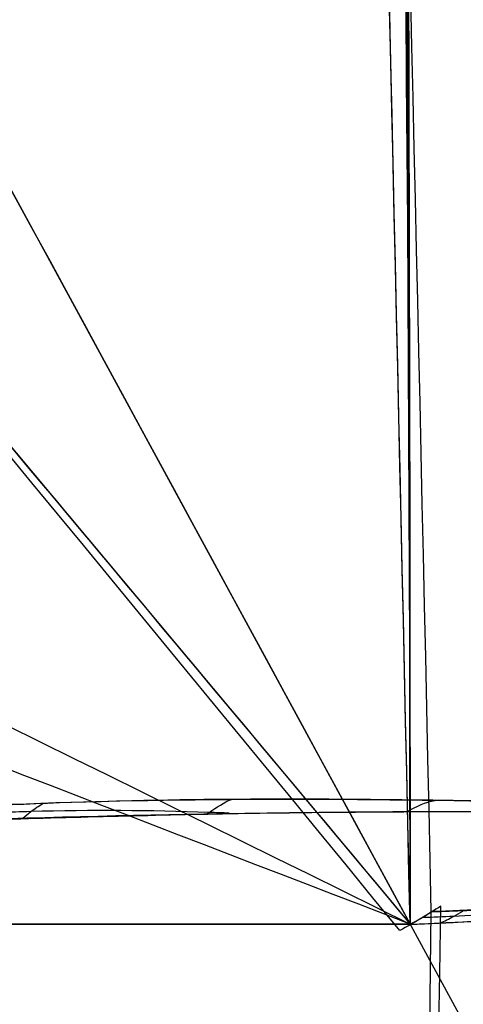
# Model space of a CAD drawing. Header units: millimetres. Extents: x -249 to 203, y -300 to 273.
# Tile 110 of 170: x 187.05 to 190.57, y 3.8 to 11.6. Entities that reach past the tile are written whole.
import ezdxf

# ---------------------------------------------------------------- set-up
doc = ezdxf.new("R2010")
doc.units = ezdxf.units.MM
doc.header["$MEASUREMENT"] = 0
for name, color, linetype in [('CORPO', 7, 'Continuous'), ('GAMBE', 7, 'Continuous'), ('PREDEFINITO', 7, 'Continuous')]:
    doc.layers.add(name, color=color, linetype=linetype)

msp = doc.modelspace()

# ---------------------------------------------------------------- linework, layer by layer
at = {"layer": 'CORPO'}
for points in [[(190.3134406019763, 4.529188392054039, 424.7175910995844), (189.9383122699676, 21.76694942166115, 426.4858439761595), (189.0472940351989, 55.65617395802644, 434.6214862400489), (187.3543300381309, 101.55249992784, 459.7405146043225), (185.4311895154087, 139.2223587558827, 496.016894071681), (184.0833117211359, 157.1235896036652, 525.9698384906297), (183.4177767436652, 163.9326092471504, 541.8309309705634)], [(190.1459248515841, 4.424978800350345, 425.6979373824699), (189.7721223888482, 21.57515895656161, 427.4571460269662), (188.8852402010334, 55.29223853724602, 435.5512672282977), (187.1995481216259, 100.9563755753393, 460.5430557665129), (185.2847785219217, 138.4350573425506, 496.6349962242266), (183.9429413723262, 156.2460417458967, 526.4366266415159), (183.280129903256, 163.020369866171, 542.2167711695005)], [(189.2756502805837, 156.4749156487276, 544.9503535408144), (189.8998829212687, 149.9762837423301, 529.8588044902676), (191.1690758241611, 132.9464732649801, 501.3769031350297), (192.9987763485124, 97.16995986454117, 466.8026126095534), (194.6296802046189, 53.59958919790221, 442.7466695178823), (195.5074736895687, 21.38904874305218, 434.8264393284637), (195.8801308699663, 5.020964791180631, 433.0381169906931)], [(190.1419648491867, 155.6095933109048, 545.3265922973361), (190.7611239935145, 149.1474983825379, 530.3239201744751), (192.0207499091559, 132.2201433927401, 502.0127517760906), (193.8395421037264, 96.6647195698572, 467.6353069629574), (195.4637280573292, 53.36544197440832, 443.7020917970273), (196.3406858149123, 21.34984585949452, 435.8064471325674), (196.7134841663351, 5.083484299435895, 434.0156634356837)], [(189.6068334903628, 151.8491632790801, 546.6323703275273), (190.210422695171, 145.5338098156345, 532.0254655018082), (191.4385447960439, 129.0207319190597, 504.4551769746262), (193.2114628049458, 94.3937672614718, 470.9481193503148), (194.7953264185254, 52.24468628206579, 447.5625910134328), (195.6525526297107, 21.0724522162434, 439.7832093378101), (196.0161053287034, 5.229412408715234, 437.9847864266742)], [(188.5228012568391, 151.1845583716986, 546.7873860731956), (189.1251293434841, 144.892369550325, 532.2526218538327), (190.3500011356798, 128.4453843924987, 504.813026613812), (192.1151636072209, 93.97507285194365, 471.4632394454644), (193.6893400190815, 52.02285515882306, 448.1778090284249), (194.5393741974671, 20.99879776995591, 440.4211433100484), (194.8990241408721, 5.226263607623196, 438.6220737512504)], [(89.55463178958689, 124.7431891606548, 422.8851611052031), (94.3446835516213, 119.0140389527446, 423.0191276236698), (103.9247870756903, 107.5557385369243, 423.2870606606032), (118.2949423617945, 90.36828791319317, 423.6889602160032), (132.6650976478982, 73.18083728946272, 424.0908597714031), (147.0352529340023, 55.9933866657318, 424.4927593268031), (161.405408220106, 38.80593604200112, 424.894658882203), (175.7755635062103, 21.61848541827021, 425.2965584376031), (185.3556670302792, 10.16018500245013, 425.5644914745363), (190.1457187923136, 4.431034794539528, 425.698457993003)], [(190.1219259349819, 5.321847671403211, 443.9794255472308), (190.1986725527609, 5.366724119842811, 443.5363605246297), (190.2696840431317, 5.395655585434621, 443.122031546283), (190.3408543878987, 5.410891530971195, 442.7116297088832)], [(186.8963738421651, -268.6738840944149, 463.1837836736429), (188.0505827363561, -177.6824342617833, 450.3669681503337), (189.2109884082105, -85.89887118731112, 437.4876799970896), (190.3134406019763, 4.529188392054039, 424.7175910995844)], [(190.3904271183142, 4.572766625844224, 425.1551268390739), (190.2837421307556, 4.505204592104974, 425.1813088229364), (190.1760283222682, 4.439707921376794, 425.2073658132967), (190.0649403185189, 4.379390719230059, 425.2333453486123)], [(190.3137155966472, 4.524149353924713, 424.7170909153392), (190.2579019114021, 4.488671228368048, 425.0438248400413), (190.2019527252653, 4.456379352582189, 425.3707268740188), (190.1456445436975, 4.431043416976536, 425.6983581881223)]]:
    msp.add_open_spline(points, degree=3, dxfattribs=at)
for points, knots in [([(190.1457187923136, 4.431034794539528, 425.698457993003), (189.9583265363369, 13.02866821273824, 426.5806604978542), (189.5466981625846, 30.14642303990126, 429.5121410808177), (188.829310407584, 55.05840908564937, 437.2917380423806), (188.0225638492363, 78.67363876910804, 448.3348604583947), (187.1470391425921, 100.4818525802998, 462.3369648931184), (186.2197439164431, 120.1261947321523, 479.0161652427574), (184.9363152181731, 143.0692464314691, 504.3699468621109), (183.9366173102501, 156.3107384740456, 526.5873411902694), (183.280129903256, 163.020369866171, 542.2167711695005)], [0, 0, 0, 0, 6.503798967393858, 13.00759793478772, 19.51139690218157, 26.01519586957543, 32.41647173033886, 38.81774759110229, 51.62029931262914, 51.62029931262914, 51.62029931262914, 51.62029931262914]), ([(186.6577132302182, 160.778908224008, 543.2749935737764), (186.9806650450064, 157.441766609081, 535.500479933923), (187.6315547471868, 149.7222244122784, 520.388339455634), (188.2804283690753, 140.0752980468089, 506.4171265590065), (188.922386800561, 129.5462957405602, 493.1499232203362), (189.5574774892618, 118.1346807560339, 480.5860815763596), (190.1680105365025, 105.1696349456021, 469.6344845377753), (190.7608680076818, 91.53386811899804, 459.5916618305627), (191.3360991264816, 77.22663658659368, 450.457102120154), (191.8658039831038, 61.84288020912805, 443.2826892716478), (192.3676512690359, 46.054111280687, 437.1600538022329), (192.8417215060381, 29.85958019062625, 432.0889952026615), (193.2540923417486, 13.12284529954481, 429.1941165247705), (193.4432709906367, 4.686256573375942, 428.3088400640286)], [488.6787318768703, 488.6787318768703, 488.6787318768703, 488.6787318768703, 512.8203639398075, 536.9619960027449, 536.9619960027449, 561.103628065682, 585.2452601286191, 585.2452601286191, 609.3868921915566, 633.5285242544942, 633.5285242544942, 657.6701563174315, 681.8117883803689, 681.8117883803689, 681.8117883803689, 681.8117883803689]), ([(188.2776756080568, 156.4130059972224, 544.9357334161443), (188.5897090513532, 153.1645858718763, 537.3918236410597), (189.2189620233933, 145.6597817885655, 522.7291560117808), (189.847228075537, 136.2945623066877, 509.170578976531), (190.4693215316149, 126.0769007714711, 496.290929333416), (191.0852450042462, 115.0067548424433, 484.090152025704), (191.6784349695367, 102.4348147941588, 473.4446193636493), (192.2550617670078, 89.21357227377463, 463.6754499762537), (192.8151279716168, 75.34296831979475, 454.7826043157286), (193.3324543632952, 60.42769047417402, 447.7805452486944), (193.8236019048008, 45.11710956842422, 441.7929401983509), (194.2885729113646, 29.41115871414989, 436.8197713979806), (194.6942513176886, 13.17856877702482, 433.9465385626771), (194.8805331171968, 4.996617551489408, 433.0526615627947)], [488.6787318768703, 488.6787318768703, 488.6787318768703, 488.6787318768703, 512.8203639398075, 536.9619960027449, 536.9619960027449, 561.103628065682, 585.2452601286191, 585.2452601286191, 609.3868921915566, 633.5285242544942, 633.5285242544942, 657.6701563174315, 681.8117883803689, 681.8117883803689, 681.8117883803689, 681.8117883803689]), ([(190.0042366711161, 154.697867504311, 545.7136155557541), (190.3123664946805, 151.4841418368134, 538.2525574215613), (190.9341751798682, 144.060821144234, 523.7508607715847), (191.5552080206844, 134.79935106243, 510.3408131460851), (192.1703017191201, 124.6958202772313, 497.6018860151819), (192.779619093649, 113.7493177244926, 485.5329429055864), (193.36705281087, 101.3183891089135, 475.000371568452), (193.938331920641, 88.24619624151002, 465.3339819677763), (194.4935262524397, 74.53146187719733, 456.5328360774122), (195.0068485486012, 59.7831831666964, 449.5995662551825), (195.4944717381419, 44.64403927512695, 443.6686906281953), (195.9565702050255, 29.11276037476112, 438.7397290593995), (196.3607315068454, 13.06142189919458, 435.885807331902), (196.5463517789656, 4.971809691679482, 434.9952529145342)], [488.6787318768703, 488.6787318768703, 488.6787318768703, 488.6787318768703, 512.8203639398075, 536.9619960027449, 536.9619960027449, 561.103628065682, 585.2452601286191, 585.2452601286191, 609.3868921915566, 633.5285242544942, 633.5285242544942, 657.6701563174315, 681.8117883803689, 681.8117883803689, 681.8117883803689, 681.8117883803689]), ([(189.7446465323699, 152.7603500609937, 546.2441098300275), (190.047877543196, 149.5853749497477, 538.9005824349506), (190.6593557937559, 142.2599619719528, 524.6275191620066), (191.2705135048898, 133.132929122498, 511.4253261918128), (191.8759506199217, 123.1795201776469, 498.880121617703), (192.4755053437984, 112.4006393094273, 486.9930342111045), (193.0533133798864, 100.1656103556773, 476.6114552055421), (193.6153043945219, 87.29971867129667, 467.0774693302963), (194.1614096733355, 73.80422083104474, 458.3920012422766), (194.6668532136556, 59.29235149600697, 451.5362228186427), (195.1474332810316, 44.39358155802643, 445.661850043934), (195.6029763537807, 29.10916622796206, 440.7693601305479), (196.0005203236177, 13.30927863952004, 437.9097262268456), (196.1830643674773, 5.344401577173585, 437.0055509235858)], [488.6787318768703, 488.6787318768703, 488.6787318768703, 488.6787318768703, 512.8203639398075, 536.9619960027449, 536.9619960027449, 561.103628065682, 585.2452601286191, 585.2452601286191, 609.3868921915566, 633.5285242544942, 633.5285242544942, 657.6701563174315, 681.8117883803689, 681.8117883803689, 681.8117883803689, 681.8117883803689]), ([(187.5756785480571, 151.4628511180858, 546.6276621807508), (187.8773426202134, 148.3109875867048, 539.347266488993), (188.4857186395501, 141.0400316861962, 525.1950245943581), (189.0931602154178, 131.9837774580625, 512.1030111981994), (189.694614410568, 122.1093394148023, 499.6627206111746), (190.2900581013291, 111.4169933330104, 487.8745312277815), (190.8635697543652, 99.28201151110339, 477.5783799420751), (191.42117034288, 86.52226121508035, 468.1222081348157), (191.9628491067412, 73.13815857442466, 459.5062987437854), (192.4636466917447, 58.74679926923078, 452.7030457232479), (192.9394910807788, 43.9725096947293, 446.872256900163), (193.3903813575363, 28.81572110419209, 442.0140674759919), (193.7836477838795, 13.14570522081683, 439.1696908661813), (193.9639537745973, 5.245314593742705, 438.2681239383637)], [488.6787318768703, 488.6787318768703, 488.6787318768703, 488.6787318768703, 512.8203639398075, 536.9619960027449, 536.9619960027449, 561.103628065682, 585.2452601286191, 585.2452601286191, 609.3868921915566, 633.5285242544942, 633.5285242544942, 657.6701563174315, 681.8117883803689, 681.8117883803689, 681.8117883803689, 681.8117883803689]), ([(184.7845201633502, 147.5466059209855, 547.7728926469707), (185.0795389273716, 144.4678190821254, 540.705362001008), (185.6740763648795, 137.3746793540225, 526.9628506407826), (186.2668806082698, 128.5561557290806, 514.2433838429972), (186.8533050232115, 118.9474656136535, 502.1545703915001), (187.4332493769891, 108.549264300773, 490.6973313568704), (187.9907329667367, 96.75665566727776, 480.6823438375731), (188.5322972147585, 84.35904487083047, 471.4781435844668), (189.057924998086, 71.35739151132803, 463.0854131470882), (189.5431195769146, 57.37973012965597, 456.4427193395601), (190.0038210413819, 43.02999803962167, 450.7387851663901), (190.4400062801, 28.30912326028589, 445.9739838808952), (190.8187192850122, 13.08185646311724, 443.1537229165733), (190.9917125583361, 5.400600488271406, 442.246282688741)], [488.6787318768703, 488.6787318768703, 488.6787318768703, 488.6787318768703, 512.8203639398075, 536.9619960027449, 536.9619960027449, 561.103628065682, 585.2452601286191, 585.2452601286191, 609.3868921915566, 633.5285242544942, 633.5285242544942, 657.6701563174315, 681.8117883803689, 681.8117883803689, 681.8117883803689, 681.8117883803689]), ([(190.0649403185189, 4.379390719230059, 425.2333453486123), (180.9417198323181, 15.51272946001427, 425.5800356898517), (174.2297868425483, 23.47762405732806, 425.3312514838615), (156.6168989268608, 44.52713336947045, 424.7160762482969), (148.2413020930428, 54.55165481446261, 424.5368020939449), (131.4913879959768, 74.58451705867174, 424.0765995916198), (123.1236466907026, 84.59756038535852, 423.7768498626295), (105.7529092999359, 105.3632283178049, 423.3990024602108), (98.53329891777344, 113.9716718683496, 423.2730048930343), (89.57973926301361, 124.7531671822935, 422.6855998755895)], [31.3275891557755, 31.3275891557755, 31.3275891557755, 31.3275891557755, 66.26625893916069, 66.26625893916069, 97.98967084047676, 97.98967084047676, 129.6847251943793, 129.6847251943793, 163.7356659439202, 163.7356659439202, 163.7356659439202, 163.7356659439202]), ([(186.9932110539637, 5.379364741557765, 443.584587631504), (188.2012672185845, 5.431166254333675, 443.8154611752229), (191.1680922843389, 5.424759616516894, 442.7308136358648), (193.4273675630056, 5.32163354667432, 439.707830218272), (193.9639537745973, 5.245314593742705, 438.2681239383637)], [-15.97067146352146, -15.97067146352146, -15.97067146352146, -15.97067146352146, -15.52862558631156, -15.08663120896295, -15.08663120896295, -15.08663120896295, -15.08663120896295]), ([(196.1837985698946, 5.26822584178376, 437.0121380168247), (195.6825642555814, 5.250607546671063, 436.9147288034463), (195.1576260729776, 5.2554277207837, 437.0335001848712), (194.5492648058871, 5.261272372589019, 437.4287345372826), (194.3933610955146, 5.262749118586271, 437.5690542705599), (194.0702445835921, 5.267577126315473, 437.9774406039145), (193.9780446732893, 5.272879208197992, 438.246532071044), (193.4702977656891, 5.296575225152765, 439.4714082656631), (192.9242580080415, 5.340068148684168, 440.2835758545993), (191.5610865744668, 5.390270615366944, 441.8279754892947), (190.8252627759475, 5.406667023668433, 442.4693988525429), (189.0741848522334, 5.424417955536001, 443.421797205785), (187.9878631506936, 5.422248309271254, 443.7746404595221), (186.9935215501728, 5.374547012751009, 443.5841732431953)], [11.08947798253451, 11.08947798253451, 11.08947798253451, 11.08947798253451, 11.36516289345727, 11.36516289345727, 11.48571459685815, 11.48571459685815, 11.64925704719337, 11.64925704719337, 12.23430358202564, 12.23430358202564, 12.82032196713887, 12.82032196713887, 13.35691769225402, 13.35691769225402, 13.35691769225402, 13.35691769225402]), ([(187.0788748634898, 5.270688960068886, 444.6005268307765), (187.1002160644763, 5.289011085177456, 444.4609174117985), (187.1529101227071, 5.331853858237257, 444.1234454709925), (187.2048623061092, 5.3668966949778, 443.8069496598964), (187.2363643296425, 5.385395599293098, 443.6202727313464)], [-205.51731396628, -205.51731396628, -205.51731396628, -205.51731396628, -205.134109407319, -204.5440608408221, -204.5440608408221, -204.5440608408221, -204.5440608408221]), ([(188.5416336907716, 5.306632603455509, 444.529278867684), (188.5456161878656, 5.309564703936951, 444.5059484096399), (188.6104296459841, 5.356725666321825, 444.1270824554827), (188.6726195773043, 5.393012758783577, 443.7761202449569), (188.7303740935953, 5.418563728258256, 443.4585519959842)], [-205.1996251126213, -205.1996251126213, -205.1996251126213, -205.1996251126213, -205.134109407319, -204.1300871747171, -204.1300871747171, -204.1300871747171, -204.1300871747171]), ([(186.8263433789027, 5.262649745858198, 444.5636591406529), (188.3412756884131, 5.311825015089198, 444.8278361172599), (189.8488991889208, 5.323482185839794, 444.244014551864), (191.6942414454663, 5.324288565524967, 443.0003497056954), (192.2687725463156, 5.33020233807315, 442.5055034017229), (193.2905607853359, 5.280634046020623, 441.4023658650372), (193.7038693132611, 5.209879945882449, 440.8286950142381), (194.2778129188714, 5.16953871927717, 439.8915205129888), (194.4642773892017, 5.172727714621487, 439.5677899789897), (194.7147600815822, 5.202907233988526, 439.061034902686), (194.793581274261, 5.216471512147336, 438.8901768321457), (194.9342810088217, 5.244532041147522, 438.5367106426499), (195.0127061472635, 5.254039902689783, 438.3767983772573), (195.4858881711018, 5.272947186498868, 437.9380968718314), (195.7979098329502, 5.271900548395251, 437.9465918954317), (196.5604670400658, 5.276319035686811, 438.0857545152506), (196.9249682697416, 5.283895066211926, 438.1463597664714), (197.641034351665, 5.30983405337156, 438.2719468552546), (197.9928551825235, 5.326831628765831, 438.3342272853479), (198.5510137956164, 5.350977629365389, 438.4322236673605), (199.1585664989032, 5.364428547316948, 438.558257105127), (199.7733238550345, 5.358619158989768, 438.5200968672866), (200.1166739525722, 5.339260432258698, 438.2617728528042), (200.3116767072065, 5.332522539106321, 437.7466088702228), (200.455081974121, 5.301132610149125, 436.8661371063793), (200.5088150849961, 5.284594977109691, 436.562513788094), (200.6720004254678, 5.259718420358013, 435.7036023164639), (200.6635504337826, 5.247197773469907, 435.1442367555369), (200.4315596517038, 5.20469894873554, 434.7846072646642), (199.8654465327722, 5.158832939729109, 434.5393871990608), (199.2553846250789, 5.134368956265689, 434.4541149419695), (198.6949217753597, 5.122301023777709, 434.3572727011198), (198.3426227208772, 5.114738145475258, 434.2965826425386), (197.6263034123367, 5.08903313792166, 434.171860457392), (197.2630941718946, 5.06864641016, 434.1053702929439), (196.4995203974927, 5.022912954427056, 433.9789698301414), (196.2024522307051, 5.006993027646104, 433.8828449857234), (195.9039999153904, 5.003895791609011, 433.3094070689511), (195.8840295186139, 5.009271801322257, 433.1322639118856), (195.8715801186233, 5.02931882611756, 432.7509502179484), (195.8553700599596, 5.038856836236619, 432.5630115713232), (195.791887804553, 5.057058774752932, 431.9997255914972), (195.7272892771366, 5.052535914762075, 431.6309963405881), (195.502545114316, 4.984772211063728, 430.5405339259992), (195.3004876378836, 4.890331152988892, 429.8509673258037), (194.716269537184, 4.789176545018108, 428.4701147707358), (194.3500636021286, 4.763559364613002, 427.8237069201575), (193.0476887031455, 4.660077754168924, 426.0416149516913), (191.8280772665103, 4.580516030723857, 424.9818084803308), (190.3137155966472, 4.524149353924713, 424.7170909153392)], [14.35691769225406, 14.35691769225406, 14.35691769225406, 14.35691769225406, 16.37992212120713, 16.37992212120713, 17.46914985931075, 17.46914985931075, 18.48376959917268, 18.48376959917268, 19.01186452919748, 19.01186452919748, 19.27705499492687, 19.27705499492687, 19.54612931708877, 19.54612931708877, 20.14964383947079, 20.14964383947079, 20.7001169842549, 20.7001169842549, 21.23266915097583, 21.23266915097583, 21.54460098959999, 21.54460098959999, 22.11379211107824, 22.11379211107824, 22.33590154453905, 22.33590154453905, 22.57042847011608, 22.57042847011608, 23.140012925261, 23.140012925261, 23.45453720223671, 23.45453720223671, 23.98681041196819, 23.98681041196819, 24.53741703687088, 24.53741703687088, 25.14084593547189, 25.14084593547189, 25.41004570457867, 25.41004570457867, 25.67518756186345, 25.67518756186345, 26.20375640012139, 26.20375640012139, 27.23748082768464, 27.23748082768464, 28.30473512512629, 28.30473512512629, 30.32758915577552, 30.32758915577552, 30.32758915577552, 30.32758915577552]), ([(188.7132594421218, 5.309507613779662, 444.4920848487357), (188.6598552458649, 5.31158670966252, 444.481113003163), (188.1353886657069, 5.330583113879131, 444.3745387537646), (187.554402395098, 5.336532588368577, 444.2706027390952), (186.9802531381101, 5.316346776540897, 444.1701495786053), (186.8958997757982, 5.312935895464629, 444.1552677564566)], [-1273.74885488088, -1273.74885488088, -1273.74885488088, -1273.74885488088, -1273.58480351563, -1272.133046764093, -1271.894196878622, -1271.894196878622, -1271.894196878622, -1271.894196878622]), ([(194.8805331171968, 4.996617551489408, 433.0526615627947), (194.8658139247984, 4.900533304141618, 431.5171614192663), (193.7727972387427, 4.682710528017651, 427.9125375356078), (191.3582256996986, 4.479084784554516, 425.892217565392), (190.1459248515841, 4.424978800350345, 425.6979373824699)], [-0.8839963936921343, -0.8839963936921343, -0.8839963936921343, -0.8839963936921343, -0.4420458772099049, 0, 0, 0, 0]), ([(190.1456445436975, 4.431043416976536, 425.6983581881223), (191.6897089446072, 4.485318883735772, 425.9446798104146), (192.9339974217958, 4.620655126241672, 427.4001464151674), (194.3522962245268, 4.799185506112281, 429.895150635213), (194.8683375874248, 4.913585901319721, 431.5502426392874), (194.8810549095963, 4.967993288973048, 433.0546877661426)], [31.3275891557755, 31.3275891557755, 31.3275891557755, 31.3275891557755, 31.75469697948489, 31.75469697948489, 32.21158554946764, 32.21158554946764, 32.21158554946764, 32.21158554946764]), ([(186.9020446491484, -268.6771762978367, 463.1605315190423), (187.1782006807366, -245.8978893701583, 460.0026298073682), (187.4745937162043, -223.129948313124, 456.7662208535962), (188.048092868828, -177.5665889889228, 450.3730134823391), (188.3383249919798, -154.7821889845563, 447.1393702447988), (188.9082466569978, -109.2217222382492, 440.7347069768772), (189.1983535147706, -86.43977992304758, 437.607469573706), (189.749014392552, -40.95616231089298, 431.0518188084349), (190.0010317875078, -18.24288753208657, 427.7556121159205), (190.3904271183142, 4.572766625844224, 425.1551268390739)], [804.7520041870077, 804.7520041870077, 804.7520041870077, 804.7520041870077, 873.5287645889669, 873.5287645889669, 942.3528696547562, 942.3528696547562, 1011.125728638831, 1011.125728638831, 1079.783648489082, 1079.783648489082, 1079.783648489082, 1079.783648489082]), ([(192.0630939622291, 4.602015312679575, 425.4230260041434), (192.0096202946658, 4.597281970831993, 425.4153009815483), (191.4824372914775, 4.551353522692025, 425.3380061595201), (190.9026872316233, 4.507512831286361, 425.2393206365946), (190.3282558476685, 4.484661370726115, 425.139862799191), (190.2439387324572, 4.48168087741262, 425.1253942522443)], [-1273.748038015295, -1273.748038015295, -1273.748038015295, -1273.748038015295, -1273.58480351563, -1272.133046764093, -1271.894667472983, -1271.894667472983, -1271.894667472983, -1271.894667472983]), ([(190.3856496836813, 4.440215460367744, 425.7469409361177), (190.4184083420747, 4.454559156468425, 425.5596716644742), (190.4749958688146, 4.482613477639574, 425.243263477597), (190.5375809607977, 4.518251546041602, 424.9066296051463), (190.5637818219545, 4.533558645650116, 424.7679702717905)], [-186.3726503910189, -186.3726503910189, -186.3726503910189, -186.3726503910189, -185.7794100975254, -185.3962243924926, -185.3962243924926, -185.3962243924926, -185.3962243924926])]:
    msp.add_open_spline(points, degree=3, knots=knots, dxfattribs=at)
at = {"layer": 'CORPO', "extrusion": (-0.02641222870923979, 0.9987950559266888, -0.04136218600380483)}
msp.add_rational_spline([(186.8265464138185, 5.258828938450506, 444.5632060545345), (190.0475341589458, 5.367274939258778, 445.1251169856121), (193.6621645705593, 5.32910149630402, 441.8951646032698), (194.8990241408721, 5.226263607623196, 438.6220737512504), (195.0779071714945, 5.21139049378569, 438.148697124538), (195.517646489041, 5.212630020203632, 437.8978287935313), (196.0161053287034, 5.229412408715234, 437.9847864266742), (197.0573535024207, 5.264469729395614, 438.1664352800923), (198.0986016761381, 5.299527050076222, 438.3480841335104), (199.1398498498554, 5.334584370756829, 438.5297329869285), (199.7212985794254, 5.354160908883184, 438.6311684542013), (200.2046608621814, 5.352892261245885, 438.2918780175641), (200.3067896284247, 5.331521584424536, 437.7106134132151), (200.4230194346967, 5.307200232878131, 437.0490929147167), (200.5392492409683, 5.282878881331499, 436.3875724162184), (200.6554790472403, 5.258557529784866, 435.72605191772), (200.7576078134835, 5.237186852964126, 435.1447873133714), (200.4186774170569, 5.208232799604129, 434.662045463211), (199.8372286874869, 5.18865626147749, 434.5606099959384), (198.7959805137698, 5.153598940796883, 434.37896114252), (197.7547323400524, 5.118541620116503, 434.1973122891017), (196.7134841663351, 5.083484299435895, 434.0156634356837), (196.2150253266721, 5.066701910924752, 433.9287058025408), (195.886975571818, 5.042091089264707, 433.5438943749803), (195.8801308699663, 5.020964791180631, 433.0381169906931), (195.8328042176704, 4.874890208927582, 429.5409960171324), (193.5344283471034, 4.637634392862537, 425.279502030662), (190.3134406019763, 4.529188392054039, 424.7175910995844)], [1, 1, 1, 1, 0.8467753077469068, 0.8467753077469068, 1, 1, 1, 1, 0.8047378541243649, 0.8047378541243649, 1, 1, 1, 1, 0.8047378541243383, 0.8047378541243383, 1, 1, 1, 1, 0.8467753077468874, 0.8467753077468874, 1, 1, 1, 1], degree=3, knots=[-15.97067146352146, -15.97067146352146, -15.97067146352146, -15.97067146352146, -15.08657970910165, -15.08657970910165, -15.08657970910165, -13.70318025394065, -13.70318025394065, -13.70318025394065, -10.55613205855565, -10.55613205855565, -10.55613205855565, -8.985335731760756, -8.985335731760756, -8.985335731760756, -6.985335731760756, -6.985335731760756, -6.985335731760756, -5.414539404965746, -5.414539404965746, -5.414539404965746, -2.2674912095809, -2.2674912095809, -2.2674912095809, -0.8840917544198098, -0.8840917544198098, -0.8840917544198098, 0, 0, 0, 0], dxfattribs=at)
msp.add_rational_spline([(186.8265464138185, 5.258828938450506, 444.5632060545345), (190.0475341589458, 5.367274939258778, 445.1251169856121), (193.6621645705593, 5.32910149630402, 441.8951646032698), (194.8990241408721, 5.226263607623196, 438.6220737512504), (195.0779071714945, 5.21139049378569, 438.148697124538), (195.517646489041, 5.212630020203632, 437.8978287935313), (196.0161053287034, 5.229412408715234, 437.9847864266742), (197.0573535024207, 5.264469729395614, 438.1664352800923), (198.0986016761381, 5.299527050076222, 438.3480841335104), (199.1398498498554, 5.334584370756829, 438.5297329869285), (199.7212985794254, 5.354160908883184, 438.6311684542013), (200.2046608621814, 5.352892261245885, 438.2918780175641), (200.3067896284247, 5.331521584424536, 437.7106134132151), (200.4230194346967, 5.307200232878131, 437.0490929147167), (200.5392492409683, 5.282878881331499, 436.3875724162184), (200.6554790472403, 5.258557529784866, 435.72605191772), (200.7576078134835, 5.237186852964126, 435.1447873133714), (200.4186774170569, 5.208232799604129, 434.662045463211), (199.8372286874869, 5.18865626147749, 434.5606099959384), (198.7959805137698, 5.153598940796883, 434.37896114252), (197.7547323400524, 5.118541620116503, 434.1973122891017), (196.7134841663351, 5.083484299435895, 434.0156634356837), (196.2150253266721, 5.066701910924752, 433.9287058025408), (195.886975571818, 5.042091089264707, 433.5438943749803), (195.8801308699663, 5.020964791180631, 433.0381169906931), (195.8328042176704, 4.874890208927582, 429.5409960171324), (193.5344283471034, 4.637634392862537, 425.279502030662), (190.3134406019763, 4.529188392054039, 424.7175910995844)], [1, 1, 1, 1, 0.8467753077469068, 0.8467753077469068, 1, 1, 1, 1, 0.8047378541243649, 0.8047378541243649, 1, 1, 1, 1, 0.8047378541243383, 0.8047378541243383, 1, 1, 1, 1, 0.8467753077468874, 0.8467753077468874, 1, 1, 1, 1], degree=3, knots=[-15.97067146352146, -15.97067146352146, -15.97067146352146, -15.97067146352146, -15.08657970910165, -15.08657970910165, -15.08657970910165, -13.70318025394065, -13.70318025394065, -13.70318025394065, -10.55613205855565, -10.55613205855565, -10.55613205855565, -8.985335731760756, -8.985335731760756, -8.985335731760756, -6.985335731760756, -6.985335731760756, -6.985335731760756, -5.414539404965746, -5.414539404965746, -5.414539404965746, -2.2674912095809, -2.2674912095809, -2.2674912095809, -0.8840917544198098, -0.8840917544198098, -0.8840917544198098, 0, 0, 0, 0], dxfattribs=at)
at = {"layer": 'GAMBE'}
for p, q in [((89.55463178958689, 124.7431891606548, 422.8851611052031), (190.1456816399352, 4.431040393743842, 425.6984082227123)), ((190.1456816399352, 4.431040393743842, 425.6984082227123), (110.0477279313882, 4.431037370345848, 425.6984582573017)), ((190.145718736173, 4.431037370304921, 422.6984582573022), (140.2252338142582, 4.431037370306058, 422.6984582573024)), ((190.145718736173, 4.431037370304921, 425.6984582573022), (190.145718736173, 4.431037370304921, 422.6984582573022))]:
    msp.add_line(p, q, dxfattribs=at)
at = {"layer": 'GAMBE', "extrusion": (-0.05680025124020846, 0.1045757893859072, 0.9928935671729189)}
msp.add_lwpolyline([(-169.2046451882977, -10.99608285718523), (-169.2046451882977, 136.5471714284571)], dxfattribs=at)
at = {"layer": 'GAMBE', "extrusion": (-0.0175523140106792, 0.994555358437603, 0.1027207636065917)}
msp.add_lwpolyline([(-190.1944014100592, 423.3362812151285), (-190.363729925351, 422.3507215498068)], dxfattribs=at)
at = {"layer": 'GAMBE'}
for points in [[(190.2147313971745, 128.9578053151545, 354.9038724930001), (188.4221545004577, 115.5084453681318, 400.6834246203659), (190.145718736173, 52.17897981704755, 425.6984582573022), (190.145718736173, 4.431037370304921, 425.6984582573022)], [(190.145718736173, 4.431037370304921, 422.6984582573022), (190.145718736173, 51.26180557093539, 422.6984582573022), (185.8585112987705, 114.266789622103, 399.8040605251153), (187.6166551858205, 127.4578053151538, 354.9038724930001)]]:
    msp.add_open_spline(points, degree=3, dxfattribs=at)
at = {"layer": 'PREDEFINITO'}
for points, degree, knots in [([(190.1457008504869, 4.431040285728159, 425.698434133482), (190.1457010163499, 8.82156122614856, 425.698434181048), (190.1310125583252, 13.32480749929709, 425.4839410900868), (190.0837037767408, 22.08907538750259, 424.6940297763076), (190.0493201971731, 26.70549942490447, 424.0875078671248), (189.9742886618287, 35.28900641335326, 422.6168552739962), (189.9277035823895, 39.96006758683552, 421.6329890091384), (189.8397414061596, 48.26720721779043, 419.5539028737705), (189.7876590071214, 52.93983116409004, 418.2001324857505), (189.6982844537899, 60.95132558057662, 415.5370534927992), (189.6461810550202, 65.64591044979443, 413.776989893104), (189.5657706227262, 73.3301740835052, 410.5256357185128), (189.5206844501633, 77.96097244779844, 408.338067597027), (189.4603736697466, 85.21874854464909, 404.4877526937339), (189.4299628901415, 89.7364882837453, 401.8182805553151), (189.401584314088, 96.47664738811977, 397.3328904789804), (189.3956526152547, 100.7715569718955, 394.1298636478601), (189.4131706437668, 106.8403854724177, 388.9741812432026), (189.4440076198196, 110.7762663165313, 385.1709801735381), (189.5235969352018, 116.0017697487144, 379.2897235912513), (189.6064231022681, 119.4130594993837, 374.7994248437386), (189.7662121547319, 123.5031327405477, 368.2162287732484), (189.9188210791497, 126.0240352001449, 363.1008056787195), (190.1664547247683, 128.7543164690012, 355.9947487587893), (190.3879818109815, 130.3904537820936, 350.3602693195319), (190.6782156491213, 132.3853209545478, 343.1116517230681), (190.8996349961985, 134.0596624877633, 337.4452597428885), (191.1731820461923, 136.1616282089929, 330.4149314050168), (191.4016971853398, 137.8737256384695, 324.5811783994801), (191.6754845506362, 139.9144484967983, 317.6011277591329), (191.9074065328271, 141.6548513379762, 311.6779136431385), (192.1747741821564, 143.6645008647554, 304.8465173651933), (192.4115929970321, 145.4413000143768, 298.7985535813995), (192.6754204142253, 147.4197586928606, 292.0617113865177), (192.9167185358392, 149.2301481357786, 285.8993686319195), (193.1765443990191, 151.1798364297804, 279.2635988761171), (193.4241643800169, 153.0376924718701, 272.9397747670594), (193.6800136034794, 154.9572062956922, 266.4058648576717), (193.9288351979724, 156.8240599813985, 260.051369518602), (194.1777105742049, 158.6913418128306, 253.6954786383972), (194.4337211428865, 160.6121400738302, 247.1573821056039), (194.6810471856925, 162.4677729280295, 240.8410806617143), (194.939467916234, 164.4066515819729, 234.241434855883), (195.1791718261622, 166.2051037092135, 228.1197844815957), (195.4419535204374, 168.1767026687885, 221.4087659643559), (195.67871607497, 169.9530846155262, 215.3622345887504), (195.9473586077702, 171.9686560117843, 208.5015399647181), (196.1803839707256, 173.7169990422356, 202.5504499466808), (196.4533746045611, 175.7651934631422, 195.578711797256), (196.6812838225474, 177.4751509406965, 189.7582799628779), (196.9579311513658, 179.5507807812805, 182.6931558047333), (197.1811452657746, 181.2255118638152, 176.9926292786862), (197.4636129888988, 183.3448109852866, 169.7788616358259), (197.6836291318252, 184.9955483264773, 164.1600060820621), (197.9696011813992, 187.1411397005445, 156.8567436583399), (198.1834191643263, 188.7453734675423, 151.3961791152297), (198.4734333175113, 190.921291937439, 143.9896879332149), (198.6834062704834, 192.4966772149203, 138.627319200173), (198.9783335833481, 194.7094581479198, 131.0953538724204), (199.183915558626, 196.2518987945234, 125.8451235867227), (199.4832748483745, 198.4979319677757, 118.199972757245), (199.6842530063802, 200.0058310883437, 113.0673165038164), (199.9876525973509, 202.282177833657, 105.3189829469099), (200.1839255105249, 203.754774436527, 100.3064910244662), (200.4926999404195, 206.0714475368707, 92.42089276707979), (200.685581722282, 207.5186011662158, 87.49500480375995), (200.998846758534, 209.8689663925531, 79.49472374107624), (201.1864903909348, 211.2768192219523, 74.70260964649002), (201.5046293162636, 213.6637522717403, 66.57785734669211), (201.6887223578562, 215.0449657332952, 61.87641955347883), (202.0101322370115, 217.4564400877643, 53.66813243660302), (202.1877538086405, 218.7890993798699, 49.13196555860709), (202.5129515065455, 221.228992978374, 40.82694371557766), (202.6872422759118, 222.5366619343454, 36.37584008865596), (203.0184842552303, 225.0219045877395, 27.91645704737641), (203.1888532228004, 226.3001490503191, 23.56550986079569), (203.3546046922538, 227.5437493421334, 19.33248609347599)], 3, [0, 0, 0, 0, 13.26949744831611, 13.62813251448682, 26.53899489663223, 27.25626502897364, 39.80849234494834, 40.88439754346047, 53.07798979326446, 54.51253005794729, 66.34748724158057, 68.14066257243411, 79.61698468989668, 81.76879508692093, 92.8864821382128, 95.39692760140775, 106.1559795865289, 109.0250601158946, 119.425477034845, 122.6531926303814, 132.6949744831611, 136.2813251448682, 145.9644719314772, 149.909457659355, 159.2339693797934, 163.5375901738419, 172.5034668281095, 177.1657226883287, 185.7729642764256, 190.7938552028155, 199.0424617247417, 204.4219877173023, 212.3119591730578, 218.0501202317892, 225.5814566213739, 231.678252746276, 238.85095406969, 245.3063852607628, 252.1204515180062, 258.9345177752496, 265.3899489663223, 272.5626502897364, 278.6594464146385, 286.1907828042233, 291.9289438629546, 299.8189153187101, 305.1984413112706, 313.4470478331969, 318.4679387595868, 327.0751803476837, 331.7374362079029, 340.7033128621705, 345.006933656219, 354.3314453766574, 358.2764311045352, 367.9595778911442, 371.5459285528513, 381.587710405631, 384.8154260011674, 395.2158429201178, 398.0849234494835, 408.8439754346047, 411.3544208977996, 422.4721079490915, 424.6239183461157, 436.1002404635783, 437.8934157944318, 449.7283729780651, 451.1629132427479, 463.3565054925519, 464.432410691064, 476.9846380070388, 477.7019081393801, 490.6127705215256, 490.9714055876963, 504.2409030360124, 504.2409030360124, 504.2409030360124, 504.2409030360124]), ([(190.1457117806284, 4.431038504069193, 424.1984488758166), (190.145711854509, 8.813773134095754, 424.198448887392), (190.1193564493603, 13.31547064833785, 423.9889830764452), (190.0336926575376, 22.05249159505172, 423.2225308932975), (189.9711032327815, 26.64236600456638, 422.6351040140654), (189.8314734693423, 35.19912979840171, 421.2056424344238), (189.74329862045, 39.86707568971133, 420.2471755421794), (189.5729654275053, 48.16247215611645, 418.2205420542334), (189.4698564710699, 52.8271759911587, 416.8992557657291), (189.2863496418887, 60.835387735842, 414.2929261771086), (189.1754774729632, 65.53012835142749, 412.5674848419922), (188.9947286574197, 73.20572517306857, 409.3793423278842), (188.8866752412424, 77.8300304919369, 407.2311144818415), (188.7241523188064, 85.10174703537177, 403.4277782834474), (188.6283834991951, 89.63591635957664, 400.7812014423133), (188.5026415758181, 96.37234948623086, 396.3416255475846), (188.4349656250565, 100.6500992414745, 393.171634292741), (188.3663197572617, 106.7022119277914, 388.0474688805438), (188.3426937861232, 110.6278445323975, 384.2545225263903), (188.3549198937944, 115.8216128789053, 378.3783921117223), (188.3982951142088, 119.1910774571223, 373.8899807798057), (188.5198221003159, 123.2181936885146, 367.2832829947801), (188.6558091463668, 125.6976624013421, 362.1421426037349), (188.9023607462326, 128.2963978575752, 355.0242405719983), (189.1282257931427, 129.8681643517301, 349.4174742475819), (189.4147765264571, 131.8988217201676, 342.2192881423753), (189.6348442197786, 133.5858954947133, 336.5531201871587), (189.9093066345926, 135.676509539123, 329.5126230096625), (190.1376239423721, 137.3804619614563, 323.6935767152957), (190.4099502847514, 139.4154221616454, 316.7469004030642), (190.641036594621, 141.1514882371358, 310.8423077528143), (190.9081405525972, 143.1576865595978, 304.0187970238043), (191.1445272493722, 144.9306863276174, 297.9826284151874), (191.4072794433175, 146.901494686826, 291.2729058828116), (191.6478030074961, 148.7062345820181, 285.1301261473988), (191.9074247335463, 150.6542756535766, 278.4996623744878), (192.1541743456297, 152.5055563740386, 272.198122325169), (192.4082660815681, 154.4119178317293, 265.7090642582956), (192.656406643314, 156.2736761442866, 259.3719407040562), (192.9053904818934, 158.1417637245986, 253.0132838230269), (193.1602350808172, 160.0538112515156, 246.5049650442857), (193.4056607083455, 161.8951892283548, 240.2371911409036), (193.6634817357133, 163.8295706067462, 233.652855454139), (193.903962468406, 165.6338514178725, 227.5113631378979), (194.1669648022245, 167.6071066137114, 220.7947061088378), (194.4026060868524, 169.3750770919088, 214.7768063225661), (194.669741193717, 171.3793397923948, 207.9546046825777), (194.9021060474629, 173.1227280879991, 202.020379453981), (195.1745802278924, 175.1670487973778, 195.0618264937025), (195.4018803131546, 176.8724370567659, 189.2569473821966), (195.6778653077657, 178.9430987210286, 182.2087338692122), (195.9005035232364, 180.61350989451, 176.5229114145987), (196.1818845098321, 182.724656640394, 169.3368929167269), (196.4011823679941, 184.3700057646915, 163.7363778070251), (196.6862262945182, 186.5086348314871, 156.456813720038), (196.8988058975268, 188.1035781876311, 151.0278720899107), (197.1876150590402, 190.2704570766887, 143.6521499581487), (197.3976169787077, 191.8460605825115, 138.2890381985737), (197.6922418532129, 194.0565736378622, 130.7647920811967), (197.8969833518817, 195.5927092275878, 125.5360230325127), (198.1952670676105, 197.8306738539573, 117.9183359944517), (198.395828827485, 199.3354496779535, 112.7963107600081), (198.6985659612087, 201.6068274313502, 105.0648905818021), (198.8942217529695, 203.0747947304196, 100.068155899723), (199.2017715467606, 205.3822809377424, 92.21382810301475), (199.3938805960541, 206.8236377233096, 87.30767151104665), (199.7065427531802, 209.1694809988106, 79.32278215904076), (199.8941561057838, 210.5771074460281, 74.53143844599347), (200.2111557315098, 212.9554939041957, 66.43577711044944), (200.3939670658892, 214.3270917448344, 61.76706922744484), (200.7141871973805, 216.7296410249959, 53.58916136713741), (200.8917314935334, 218.0617212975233, 49.05496520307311), (201.2168997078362, 220.5013950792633, 40.75069125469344), (201.3912567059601, 221.809561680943, 36.29789354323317), (201.721453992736, 224.2869676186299, 27.86518514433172), (201.8906518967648, 225.5564265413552, 23.54414241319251), (202.0555665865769, 226.7937493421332, 19.33248609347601)], 3, [0, 0, 0, 0, 13.26949744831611, 13.62813251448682, 26.53899489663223, 27.25626502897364, 39.80849234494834, 40.88439754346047, 53.07798979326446, 54.51253005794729, 66.34748724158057, 68.14066257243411, 79.61698468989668, 81.76879508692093, 92.8864821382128, 95.39692760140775, 106.1559795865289, 109.0250601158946, 119.425477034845, 122.6531926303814, 132.6949744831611, 136.2813251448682, 145.9644719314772, 149.909457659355, 159.2339693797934, 163.5375901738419, 172.5034668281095, 177.1657226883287, 185.7729642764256, 190.7938552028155, 199.0424617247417, 204.4219877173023, 212.3119591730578, 218.0501202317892, 225.5814566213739, 231.678252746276, 238.85095406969, 245.3063852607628, 252.1204515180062, 258.9345177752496, 265.3899489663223, 272.5626502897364, 278.6594464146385, 286.1907828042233, 291.9289438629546, 299.8189153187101, 305.1984413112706, 313.4470478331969, 318.4679387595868, 327.0751803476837, 331.7374362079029, 340.7033128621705, 345.006933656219, 354.3314453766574, 358.2764311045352, 367.9595778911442, 371.5459285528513, 381.587710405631, 384.8154260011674, 395.2158429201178, 398.0849234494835, 408.8439754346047, 411.3544208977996, 422.4721079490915, 424.6239183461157, 436.1002404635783, 437.8934157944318, 449.7283729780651, 451.1629132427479, 463.3565054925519, 464.432410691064, 476.9846380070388, 477.7019081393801, 490.6127705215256, 490.9714055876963, 504.2409030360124, 504.2409030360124, 504.2409030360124, 504.2409030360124]), ([(200.7565284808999, 226.0437493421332, 19.33248609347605), (200.5924505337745, 224.8127040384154, 23.52277491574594), (200.424423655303, 223.5520306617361, 27.81391314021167), (200.0952709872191, 221.0824614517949, 36.21994679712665), (199.9208477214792, 219.7737972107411, 40.67443854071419), (199.5957089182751, 217.3343432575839, 48.97796449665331), (199.4182418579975, 216.0028420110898, 53.5101898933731), (199.0992114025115, 213.6092178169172, 61.6577184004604), (198.9176817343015, 212.247235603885, 66.29369631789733), (198.6018213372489, 209.8773957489, 74.36026659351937), (198.414238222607, 208.4699956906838, 79.15083986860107), (198.102178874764, 206.128674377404, 87.12033741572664), (197.9108425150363, 204.6931144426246, 92.00676257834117), (197.6045172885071, 202.3948151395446, 99.82981982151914), (197.4094785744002, 200.9314771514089, 104.8107972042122), (197.1074038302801, 198.6650684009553, 112.5253039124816), (196.9072584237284, 197.1634158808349, 117.6366980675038), (196.6100502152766, 194.9335198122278, 125.2269212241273), (196.4061491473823, 193.4036892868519, 130.4342289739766), (196.1118266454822, 191.1954441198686, 137.9507557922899), (195.9017957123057, 189.6196223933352, 143.3146105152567), (195.6141914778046, 187.4617830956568, 150.6595635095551), (195.4028502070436, 185.8761301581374, 156.0568821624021), (195.1187343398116, 183.7444634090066, 163.3127478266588), (194.900154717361, 182.1045025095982, 168.8949224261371), (194.6198604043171, 180.0015081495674, 176.0531916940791), (194.397798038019, 178.3354168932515, 181.7243100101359), (194.1224753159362, 176.2697234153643, 188.755612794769), (193.8957843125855, 174.5689043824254, 194.5449391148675), (193.6238265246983, 172.5284573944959, 201.4903068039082), (193.3921221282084, 170.7900238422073, 207.4076671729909), (193.1264943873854, 168.7970698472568, 214.1913757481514), (192.8919743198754, 167.0375108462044, 220.1806438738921), (192.6287512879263, 165.0625994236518, 226.902939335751), (192.3874936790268, 163.2524899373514, 233.064273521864), (192.1302722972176, 161.3226058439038, 239.6332990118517), (191.8867470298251, 159.4954827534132, 245.8525453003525), (191.6330683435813, 157.5921859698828, 252.3310862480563), (191.3839759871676, 155.7232926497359, 258.69250905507), (191.1365164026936, 153.8666297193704, 265.0122607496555), (190.8841820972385, 151.9734206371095, 271.4564668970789), (190.6383027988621, 150.1287152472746, 277.7357228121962), (190.3788851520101, 148.1823214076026, 284.3608805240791), (190.1391360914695, 146.3832310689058, 290.4840971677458), (189.8774590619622, 144.4200730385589, 297.166699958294), (189.6415044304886, 142.6508726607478, 303.1910733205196), (189.3746641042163, 140.6481255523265, 310.0066984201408), (189.144413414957, 138.9163962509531, 315.8926695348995), (188.8735480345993, 136.8871987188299, 322.805971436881), (188.645428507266, 135.1913913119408, 328.6103109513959), (188.3700506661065, 133.1121289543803, 335.6609768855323), (188.1513345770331, 131.4123229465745, 341.3269207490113), (187.868466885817, 129.3458753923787, 348.4746752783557), (187.6382638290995, 127.8384797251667, 354.0537284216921), (187.3927942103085, 125.3712900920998, 361.1834754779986), (187.2734289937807, 122.933255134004, 366.3503330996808), (187.1901640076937, 118.9690959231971, 372.9805325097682), (187.1862396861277, 115.6414565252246, 377.4670563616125), (187.24137672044, 110.4794232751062, 383.33806052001), (187.319465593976, 106.5640389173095, 387.1207520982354), (187.4742752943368, 100.5286420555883, 392.2134004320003), (187.6036954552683, 96.26805213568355, 395.3503560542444), (187.8268006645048, 89.5353449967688, 399.7441176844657), (187.9879274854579, 84.98474609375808, 402.3677991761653), (188.2526624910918, 77.69908911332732, 406.1241565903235), (188.4236831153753, 73.08127684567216, 408.2330441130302), (188.7047702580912, 65.41434684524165, 411.3579748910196), (188.8744111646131, 60.71945048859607, 413.0487939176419), (189.1520502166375, 52.71452142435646, 415.5983740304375), (189.3061857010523, 48.05773770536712, 416.8871761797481), (189.5588898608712, 39.77408441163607, 418.8613569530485), (189.6886544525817, 35.1092538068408, 419.7944244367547), (189.8928823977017, 26.57923321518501, 421.1826949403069), (189.9836776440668, 22.01590843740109, 421.7510267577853), (190.1076964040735, 13.30613443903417, 422.4940197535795), (190.1457187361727, 8.805985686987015, 422.6984582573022), (190.1457187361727, 4.431037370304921, 422.6984582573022)], 3, [-504.2409030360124, -504.2409030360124, -504.2409030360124, -504.2409030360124, -490.9714055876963, -490.6127705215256, -477.7019081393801, -476.9846380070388, -464.432410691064, -463.3565054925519, -451.1629132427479, -449.7283729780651, -437.8934157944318, -436.1002404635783, -424.6239183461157, -422.4721079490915, -411.3544208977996, -408.8439754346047, -398.0849234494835, -395.2158429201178, -384.8154260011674, -381.587710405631, -371.5459285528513, -367.9595778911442, -358.2764311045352, -354.3314453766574, -345.006933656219, -340.7033128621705, -331.7374362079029, -327.0751803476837, -318.4679387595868, -313.4470478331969, -305.1984413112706, -299.8189153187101, -291.9289438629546, -286.1907828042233, -278.6594464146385, -272.5626502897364, -265.3899489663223, -258.9345177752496, -252.1204515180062, -245.3063852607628, -238.85095406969, -231.678252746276, -225.5814566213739, -218.0501202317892, -212.3119591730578, -204.4219877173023, -199.0424617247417, -190.7938552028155, -185.7729642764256, -177.1657226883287, -172.5034668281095, -163.5375901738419, -159.2339693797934, -149.909457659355, -145.9644719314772, -136.2813251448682, -132.6949744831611, -122.6531926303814, -119.425477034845, -109.0250601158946, -106.1559795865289, -95.39692760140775, -92.8864821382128, -81.76879508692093, -79.61698468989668, -68.14066257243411, -66.34748724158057, -54.51253005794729, -53.07798979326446, -40.88439754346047, -39.80849234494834, -27.25626502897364, -26.53899489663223, -13.62813251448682, -13.26949744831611, 0, 0, 0, 0]), ([(152.1152210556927, 49.9174651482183, 424.6348114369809), (153.6152603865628, 48.12334036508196, 424.6767639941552), (160.7036933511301, 39.6452071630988, 424.8750107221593), (173.380519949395, 24.4830655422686, 425.2295516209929), (184.5573072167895, 11.1150487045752, 425.5421399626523), (190.1457008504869, 4.431040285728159, 425.698434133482)], 3, [131.7621770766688, 131.7621770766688, 131.7621770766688, 131.7621770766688, 141.240111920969, 176.5501399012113, 211.8601678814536, 211.8601678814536, 211.8601678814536, 211.8601678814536]), ([(190.1457048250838, 4.431039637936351, 425.698439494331), (181.4665040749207, 7.773043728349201, 425.6202933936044), (164.1081025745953, 14.45705190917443, 425.4640011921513), (144.4200257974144, 22.0381224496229, 425.2867329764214), (133.411149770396, 26.27718889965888, 425.1876108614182), (131.0814744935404, 27.17425125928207, 425.1666348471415)], 3, [-211.8601678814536, -211.8601678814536, -211.8601678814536, -211.8601678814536, -176.5501399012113, -141.240111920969, -131.7621770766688, -131.7621770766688, -131.7621770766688, -131.7621770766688]), ([(110.0477257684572, 4.431037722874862, 425.6984553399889), (122.4480661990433, 4.431038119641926, 425.6984520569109), (134.8484066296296, 4.431038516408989, 425.6984487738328), (162.4970537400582, 4.431039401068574, 425.6984414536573), (190.1457008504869, 4.431040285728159, 425.698434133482)], 2, [131.7621770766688, 131.7621770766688, 131.7621770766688, 156.5628628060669, 156.5628628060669, 211.8601678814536, 211.8601678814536, 211.8601678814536])]:
    msp.add_open_spline(points, degree=degree, knots=knots, dxfattribs=at)
for points, degree in [([(171.8958776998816, 38.03109178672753, 418.1155423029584), (177.979158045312, 26.83107364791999, 419.6431809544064), (184.0624383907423, 15.63105550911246, 421.1708196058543), (190.1457187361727, 4.431037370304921, 422.6984582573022)], 3), ([(156.0605557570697, 21.23106457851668, 420.4070002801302), (167.4222767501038, 15.63105550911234, 421.1708196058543), (178.7839977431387, 10.0310464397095, 421.9346389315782), (190.145718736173, 4.431037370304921, 422.6984582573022)], 3), ([(190.1457187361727, 4.431037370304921, 422.6984582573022), (173.5055570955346, 4.431037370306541, 422.6984582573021), (156.8653954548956, 4.431037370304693, 422.6984582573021), (140.2252338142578, 4.43103737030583, 422.698458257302)], 3), ([(190.1457008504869, 4.431040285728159, 425.698434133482), (190.1457097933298, 4.43103882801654, 424.1984461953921), (190.1457187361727, 4.431037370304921, 422.6984582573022)], 2)]:
    msp.add_open_spline(points, degree=degree, dxfattribs=at)
msp.add_rational_spline([(115.69006020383, 9.784512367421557, 423.5639663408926), (124.6742865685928, 4.431037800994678, 424.3732499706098), (137.5368211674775, 4.431037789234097, 424.198454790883), (163.8412682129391, 4.43103786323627, 424.1984541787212), (190.1457152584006, 4.431037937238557, 424.1984535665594)], [0.9400238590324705, 0.8956318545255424, 1, 1, 1], degree=2, knots=[131.7621770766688, 131.7621770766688, 131.7621770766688, 156.5628628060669, 156.5628628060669, 211.8601678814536, 211.8601678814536, 211.8601678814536], dxfattribs=at)

doc.saveas('drawing.dxf')
